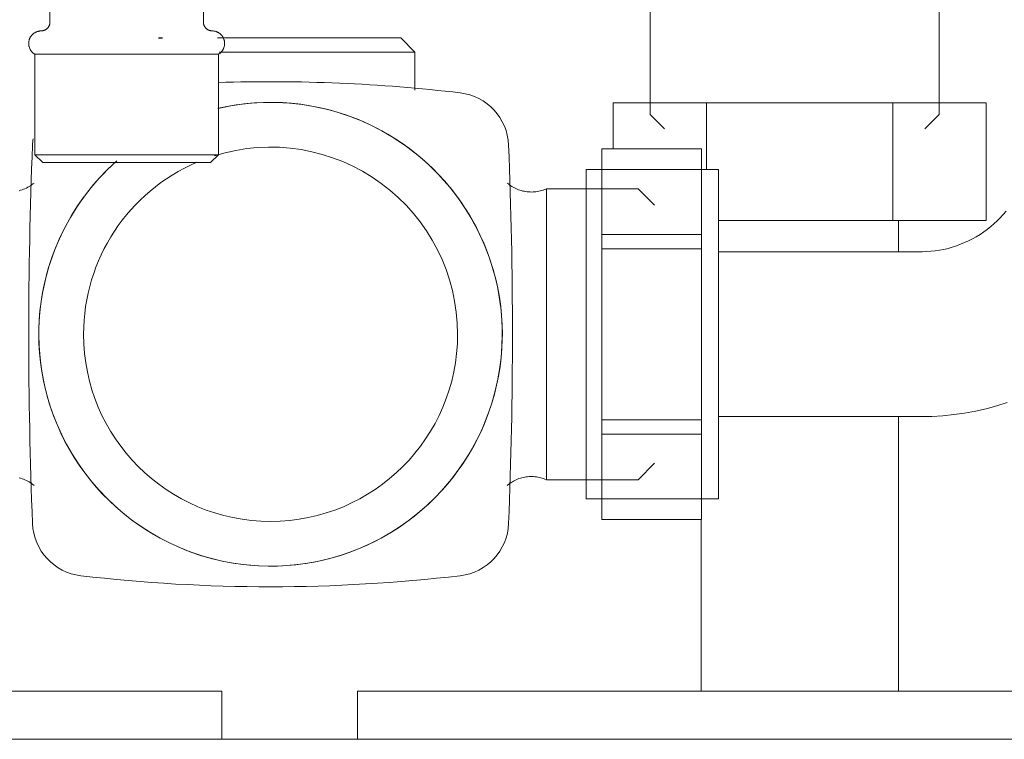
# Model space of a CAD drawing. Header units: millimetres. Extents: x -9182 to -5604, y -634 to 2880.
# Tile 7 of 14: x -8435 to -8345, y 1900 to 1966. Entities that reach past the tile are written whole.
import ezdxf

# ---------------------------------------------------------------- set-up
doc = ezdxf.new("R2010")
doc.units = ezdxf.units.MM
doc.layers.add('A-DETL-THIN', color=151, linetype='Continuous', lineweight=25)
doc.layers.add('M-EQPM', color=50, linetype='Continuous', lineweight=18)

# ---------------------------------------------------------------- blocks, each defined once
blk = doc.blocks.new('HC_Heat Pump_GM_Saunier Duval_GeniaSet TEK_IS_kit complet_2C - HA 10-7_2 STB-985960-Elévation Sud')
at = {"layer": 'M-EQPM'}
for p, q in [((-8432.473, 1972.553), (-8432.473, 1965.364)), ((-8418.483, 1965.364), (-8418.483, 1972.553)), ((-8377.734, 1966.458), (-8377.734, 1956.929)), ((-8351.399, 1956.929), (-8351.399, 1966.458)), ((-8412.356, 1963.91), (-8417.204, 1963.91)), ((-8400.487, 1963.91), (-8412.356, 1963.91)), ((-8399.202, 1962.625), (-8400.487, 1963.91)), ((-8417.049, 1962.625), (-8412.356, 1962.625)), ((-8412.356, 1962.625), (-8399.202, 1962.625)), ((-8399.202, 1959.15), (-8399.202, 1962.625)), ((-8433.84, 1962.423), (-8433.84, 1953.266)), ((-8417.116, 1962.423), (-8433.84, 1962.423)), ((-8417.116, 1953.266), (-8417.116, 1962.423)), ((-8381.107, 1958), (-8372.607, 1958)), ((-8381.107, 1953.793), (-8381.107, 1958)), ((-8372.607, 1958), (-8355.607, 1958)), ((-8372.607, 1951.91), (-8372.607, 1958)), ((-8355.607, 1958), (-8347.107, 1958)), ((-8355.607, 1947.279), (-8355.607, 1958)), ((-8347.107, 1947.279), (-8347.107, 1958)), ((-8377.734, 1956.929), (-8376.443, 1955.638)), ((-8352.69, 1955.638), (-8351.399, 1956.929)), ((-8382.155, 1946.008), (-8382.155, 1953.793)), ((-8382.155, 1953.793), (-8373.064, 1953.793)), ((-8373.064, 1953.793), (-8373.064, 1946.008)), ((-8433.84, 1953.266), (-8433.128, 1952.553)), ((-8417.116, 1953.266), (-8433.84, 1953.266)), ((-8417.828, 1952.553), (-8417.116, 1953.266)), ((-8433.128, 1952.553), (-8417.828, 1952.553)), ((-8371.516, 1951.91), (-8383.587, 1951.91)), ((-8383.587, 1951.91), (-8383.587, 1936.91)), ((-8371.516, 1936.91), (-8371.516, 1951.91)), ((-8378.847, 1950.163), (-8387.211, 1950.163)), ((-8387.211, 1936.91), (-8387.211, 1950.163)), ((-8377.356, 1948.672), (-8378.847, 1950.163)), ((-8355.607, 1947.279), (-8371.516, 1947.279)), ((-8347.107, 1947.279), (-8355.607, 1947.279)), ((-8355.107, 1944.427), (-8355.107, 1947.279)), ((-8355.107, 1944.427), (-8355.107, 1947.279)), ((-8382.155, 1944.695), (-8382.155, 1946.008)), ((-8382.155, 1946.008), (-8373.064, 1946.008)), ((-8373.064, 1946.008), (-8373.064, 1944.695)), ((-8382.155, 1929.125), (-8382.155, 1944.695)), ((-8382.155, 1944.695), (-8373.064, 1944.695)), ((-8373.064, 1944.695), (-8373.064, 1929.125)), ((-8353.056, 1944.427), (-8371.516, 1944.427)), ((-8387.211, 1923.657), (-8387.211, 1936.91)), ((-8383.587, 1936.91), (-8383.587, 1921.91)), ((-8371.516, 1921.91), (-8371.516, 1936.91)), ((-8371.516, 1929.407), (-8353.056, 1929.407)), ((-8355.107, 1904.39), (-8355.107, 1929.41)), ((-8355.107, 1904.39), (-8355.107, 1929.41)), ((-8382.155, 1927.812), (-8382.155, 1929.125)), ((-8382.155, 1929.125), (-8373.064, 1929.125)), ((-8373.064, 1929.125), (-8373.064, 1927.812)), ((-8382.155, 1920.027), (-8382.155, 1927.812)), ((-8382.155, 1927.812), (-8373.064, 1927.812)), ((-8373.064, 1927.812), (-8373.064, 1920.027)), ((-8378.847, 1923.657), (-8377.356, 1925.149)), ((-8387.211, 1923.657), (-8378.847, 1923.657)), ((-8383.587, 1921.91), (-8371.516, 1921.91)), ((-8382.155, 1920.027), (-8373.064, 1920.027)), ((-8373.107, 1920.027), (-8373.107, 1904.39)), ((-8373.107, 1920.027), (-8373.107, 1904.39)), ((-8416.796, 1904.39), (-8457.107, 1904.39)), ((-8416.796, 1900), (-8416.796, 1904.39)), ((-8404.419, 1904.39), (-8404.419, 1900)), ((-8364.107, 1904.39), (-8404.419, 1904.39)), ((-8343.281, 1904.39), (-8364.107, 1904.39)), ((-8798.755, 1900), (-8207.755, 1900))]:
    blk.add_line(p, q, dxfattribs=at)
at = {"layer": 'M-EQPM', "flags": 128}
for points in [[(-8433.28, 1964.551), (-8433.247, 1964.552), (-8433.215, 1964.554), (-8433.182, 1964.558), (-8433.15, 1964.563), (-8433.118, 1964.569), (-8433.087, 1964.576), (-8433.055, 1964.585), (-8433.024, 1964.594), (-8432.994, 1964.606), (-8432.964, 1964.618), (-8432.934, 1964.631), (-8432.905, 1964.646), (-8432.877, 1964.662), (-8432.849, 1964.679), (-8432.822, 1964.697), (-8432.795, 1964.716), (-8432.77, 1964.736), (-8432.745, 1964.757), (-8432.721, 1964.779), (-8432.698, 1964.803), (-8432.676, 1964.826), (-8432.655, 1964.851), (-8432.635, 1964.877), (-8432.616, 1964.903), (-8432.599, 1964.931), (-8432.582, 1964.958), (-8432.566, 1964.987), (-8432.552, 1965.016), (-8432.538, 1965.046), (-8432.526, 1965.076), (-8432.515, 1965.106), (-8432.506, 1965.137), (-8432.497, 1965.169), (-8432.49, 1965.201), (-8432.484, 1965.233), (-8432.479, 1965.265), (-8432.476, 1965.297), (-8432.474, 1965.33), (-8432.473, 1965.362), (-8432.473, 1965.364)], [(-8418.483, 1965.364), (-8418.482, 1965.332), (-8418.48, 1965.299), (-8418.477, 1965.267), (-8418.472, 1965.235), (-8418.467, 1965.203), (-8418.459, 1965.171), (-8418.451, 1965.139), (-8418.441, 1965.108), (-8418.431, 1965.078), (-8418.419, 1965.048), (-8418.405, 1965.018), (-8418.391, 1964.989), (-8418.375, 1964.96), (-8418.359, 1964.932), (-8418.341, 1964.905), (-8418.322, 1964.879), (-8418.302, 1964.853), (-8418.281, 1964.828), (-8418.259, 1964.804), (-8418.236, 1964.781), (-8418.212, 1964.759), (-8418.188, 1964.737), (-8418.162, 1964.717), (-8418.136, 1964.698), (-8418.109, 1964.68), (-8418.081, 1964.663), (-8418.053, 1964.647), (-8418.024, 1964.632), (-8417.994, 1964.619), (-8417.964, 1964.606), (-8417.934, 1964.595), (-8417.903, 1964.585), (-8417.871, 1964.576), (-8417.84, 1964.569), (-8417.808, 1964.563), (-8417.776, 1964.558), (-8417.743, 1964.554), (-8417.711, 1964.552), (-8417.678, 1964.551), (-8417.676, 1964.551)], [(-8433.84, 1962.423), (-8433.879, 1962.447), (-8433.917, 1962.472), (-8433.954, 1962.499), (-8433.99, 1962.527), (-8434.025, 1962.556), (-8434.058, 1962.587), (-8434.091, 1962.619), (-8434.122, 1962.653), (-8434.151, 1962.687), (-8434.18, 1962.723), (-8434.206, 1962.76), (-8434.232, 1962.798), (-8434.255, 1962.837), (-8434.278, 1962.877), (-8434.298, 1962.918), (-8434.317, 1962.959), (-8434.334, 1963.001), (-8434.35, 1963.044), (-8434.364, 1963.088), (-8434.376, 1963.132), (-8434.386, 1963.176), (-8434.394, 1963.221), (-8434.401, 1963.266), (-8434.406, 1963.311), (-8434.409, 1963.357), (-8434.41, 1963.402), (-8434.41, 1963.448), (-8434.407, 1963.494), (-8434.403, 1963.539), (-8434.397, 1963.584), (-8434.389, 1963.629), (-8434.38, 1963.674), (-8434.368, 1963.718), (-8434.355, 1963.762), (-8434.34, 1963.805), (-8434.324, 1963.847), (-8434.305, 1963.889), (-8434.285, 1963.93), (-8434.264, 1963.97), (-8434.241, 1964.009), (-8434.216, 1964.048), (-8434.19, 1964.085), (-8434.162, 1964.121), (-8434.133, 1964.156), (-8434.103, 1964.19), (-8434.071, 1964.223), (-8434.038, 1964.254), (-8434.003, 1964.284), (-8433.968, 1964.313), (-8433.931, 1964.34), (-8433.893, 1964.366), (-8433.855, 1964.39), (-8433.815, 1964.412), (-8433.775, 1964.433), (-8433.733, 1964.453), (-8433.691, 1964.471), (-8433.649, 1964.487), (-8433.605, 1964.501), (-8433.561, 1964.513), (-8433.517, 1964.524), (-8433.472, 1964.533), (-8433.427, 1964.54), (-8433.382, 1964.546), (-8433.337, 1964.549), (-8433.291, 1964.551), (-8433.28, 1964.551)], [(-8417.676, 1964.551), (-8417.631, 1964.55), (-8417.585, 1964.547), (-8417.54, 1964.542), (-8417.495, 1964.535), (-8417.45, 1964.526), (-8417.406, 1964.516), (-8417.362, 1964.504), (-8417.318, 1964.49), (-8417.275, 1964.475), (-8417.233, 1964.457), (-8417.192, 1964.438), (-8417.151, 1964.418), (-8417.111, 1964.396), (-8417.072, 1964.372), (-8417.034, 1964.347), (-8416.997, 1964.32), (-8416.962, 1964.292), (-8416.927, 1964.262), (-8416.894, 1964.231), (-8416.861, 1964.198), (-8416.831, 1964.165), (-8416.801, 1964.13), (-8416.773, 1964.094), (-8416.746, 1964.057), (-8416.721, 1964.019), (-8416.698, 1963.98), (-8416.676, 1963.94), (-8416.655, 1963.899), (-8416.637, 1963.858), (-8416.62, 1963.815), (-8416.604, 1963.772), (-8416.591, 1963.729), (-8416.579, 1963.685), (-8416.569, 1963.64), (-8416.561, 1963.595), (-8416.554, 1963.55), (-8416.55, 1963.505), (-8416.547, 1963.459), (-8416.546, 1963.414), (-8416.546, 1963.368), (-8416.549, 1963.323), (-8416.554, 1963.277), (-8416.56, 1963.232), (-8416.568, 1963.187), (-8416.578, 1963.143), (-8416.589, 1963.099), (-8416.603, 1963.055), (-8416.618, 1963.012), (-8416.635, 1962.97), (-8416.653, 1962.928), (-8416.673, 1962.887), (-8416.695, 1962.847), (-8416.718, 1962.808), (-8416.743, 1962.769), (-8416.77, 1962.732), (-8416.797, 1962.696), (-8416.827, 1962.661), (-8416.857, 1962.627), (-8416.889, 1962.595), (-8416.923, 1962.564), (-8416.957, 1962.534), (-8416.993, 1962.505), (-8417.03, 1962.478), (-8417.067, 1962.453), (-8417.106, 1962.429), (-8417.116, 1962.423)], [(-8391.223, 1936.91), (-8391.24, 1937.755), (-8391.291, 1938.599), (-8391.375, 1939.44), (-8391.493, 1940.277), (-8391.644, 1941.109), (-8391.829, 1941.933), (-8392.046, 1942.75), (-8392.296, 1943.558), (-8392.578, 1944.355), (-8392.891, 1945.14), (-8393.236, 1945.911), (-8393.611, 1946.669), (-8394.017, 1947.411), (-8394.451, 1948.136), (-8394.914, 1948.843), (-8395.405, 1949.531), (-8395.924, 1950.198), (-8396.468, 1950.845), (-8397.038, 1951.469), (-8397.633, 1952.07), (-8398.251, 1952.646), (-8398.891, 1953.198), (-8399.553, 1953.723), (-8400.236, 1954.222), (-8400.938, 1954.693), (-8401.658, 1955.135), (-8402.395, 1955.548), (-8403.149, 1955.932), (-8403.917, 1956.285), (-8404.698, 1956.607), (-8405.492, 1956.897), (-8406.297, 1957.156), (-8407.111, 1957.382), (-8407.934, 1957.575), (-8408.764, 1957.735), (-8409.6, 1957.862), (-8410.44, 1957.956), (-8411.283, 1958.016), (-8412.128, 1958.042), (-8412.973, 1958.034), (-8413.817, 1957.992), (-8414.659, 1957.917), (-8415.497, 1957.808), (-8416.331, 1957.666), (-8417.116, 1957.499)], [(-8345.294, 1948.132), (-8345.551, 1947.827), (-8345.82, 1947.532), (-8346.101, 1947.248), (-8346.393, 1946.976), (-8346.695, 1946.715), (-8347.008, 1946.467), (-8347.331, 1946.232), (-8347.662, 1946.009), (-8348.003, 1945.8), (-8348.351, 1945.605), (-8348.707, 1945.424), (-8349.069, 1945.257), (-8349.439, 1945.105), (-8349.814, 1944.968), (-8350.194, 1944.846), (-8350.578, 1944.739), (-8350.967, 1944.648), (-8351.359, 1944.572), (-8351.754, 1944.512), (-8352.151, 1944.468), (-8352.549, 1944.44), (-8352.948, 1944.427), (-8353.056, 1944.427)], [(-8426.748, 1952.384), (-8427.356, 1951.796), (-8427.939, 1951.185), (-8428.497, 1950.55), (-8429.03, 1949.894), (-8429.536, 1949.216), (-8430.014, 1948.52), (-8430.464, 1947.804), (-8430.885, 1947.071), (-8431.277, 1946.322), (-8431.638, 1945.558), (-8431.969, 1944.78), (-8432.268, 1943.989), (-8432.535, 1943.187), (-8432.77, 1942.375), (-8432.972, 1941.555), (-8433.141, 1940.727), (-8433.277, 1939.892), (-8433.38, 1939.053), (-8433.449, 1938.211), (-8433.484, 1937.366), (-8433.489, 1936.91)], [(-8435.284, 1949.992), (-8435.148, 1950.03), (-8435.014, 1950.074), (-8434.882, 1950.122), (-8434.753, 1950.176), (-8434.625, 1950.235), (-8434.5, 1950.299), (-8434.377, 1950.368), (-8434.257, 1950.442), (-8434.141, 1950.521), (-8434.027, 1950.604), (-8433.917, 1950.692), (-8433.917, 1950.692)], [(-8390.78, 1950.692), (-8390.676, 1950.606), (-8390.57, 1950.525), (-8390.46, 1950.447), (-8390.347, 1950.374), (-8390.231, 1950.306), (-8390.112, 1950.242), (-8389.991, 1950.183), (-8389.868, 1950.129), (-8389.743, 1950.08), (-8389.616, 1950.036), (-8389.487, 1949.997), (-8389.357, 1949.963), (-8389.225, 1949.935), (-8389.093, 1949.912), (-8388.959, 1949.894), (-8388.826, 1949.881), (-8388.691, 1949.874), (-8388.557, 1949.872), (-8388.422, 1949.876), (-8388.288, 1949.885), (-8388.154, 1949.899), (-8388.021, 1949.919), (-8387.889, 1949.944), (-8387.758, 1949.974), (-8387.628, 1950.009), (-8387.5, 1950.05), (-8387.373, 1950.096), (-8387.249, 1950.146), (-8387.211, 1950.163)], [(-8353.056, 1929.407), (-8352.056, 1929.427), (-8351.058, 1929.487), (-8350.063, 1929.587), (-8349.073, 1929.727), (-8348.089, 1929.906), (-8347.113, 1930.124), (-8346.146, 1930.381), (-8345.191, 1930.676)], [(-8433.489, 1936.91), (-8433.472, 1936.065), (-8433.421, 1935.221), (-8433.337, 1934.38), (-8433.219, 1933.543), (-8433.067, 1932.712), (-8432.883, 1931.887), (-8432.666, 1931.07), (-8432.416, 1930.263), (-8432.134, 1929.466), (-8431.82, 1928.681), (-8431.476, 1927.909), (-8431.101, 1927.152), (-8430.695, 1926.41), (-8430.261, 1925.685), (-8429.798, 1924.978), (-8429.306, 1924.29), (-8428.788, 1923.622), (-8428.244, 1922.976), (-8427.674, 1922.351), (-8427.079, 1921.75), (-8426.461, 1921.174), (-8425.821, 1920.622), (-8425.159, 1920.097), (-8424.476, 1919.598), (-8423.774, 1919.128), (-8423.054, 1918.685), (-8422.316, 1918.272), (-8421.563, 1917.889), (-8420.795, 1917.536), (-8420.014, 1917.214), (-8419.22, 1916.923), (-8418.415, 1916.665), (-8417.601, 1916.439), (-8416.778, 1916.245), (-8415.948, 1916.085), (-8415.112, 1915.958), (-8414.272, 1915.864), (-8413.429, 1915.805), (-8412.584, 1915.779), (-8411.739, 1915.786), (-8410.895, 1915.828), (-8410.053, 1915.903), (-8409.215, 1916.012), (-8408.381, 1916.155), (-8407.555, 1916.33), (-8406.735, 1916.539), (-8405.925, 1916.78), (-8405.125, 1917.053), (-8404.337, 1917.358), (-8403.562, 1917.694), (-8402.8, 1918.061), (-8402.054, 1918.458), (-8401.324, 1918.885), (-8400.612, 1919.341), (-8399.919, 1919.824), (-8399.246, 1920.335), (-8398.594, 1920.873), (-8397.963, 1921.436), (-8397.356, 1922.024), (-8396.773, 1922.636), (-8396.214, 1923.27), (-8395.682, 1923.927), (-8395.176, 1924.604), (-8394.698, 1925.301), (-8394.248, 1926.016), (-8393.826, 1926.749), (-8393.435, 1927.498), (-8393.074, 1928.262), (-8392.743, 1929.04), (-8392.444, 1929.831), (-8392.177, 1930.633), (-8391.942, 1931.445), (-8391.74, 1932.266), (-8391.571, 1933.094), (-8391.435, 1933.928), (-8391.332, 1934.767), (-8391.263, 1935.609), (-8391.228, 1936.454), (-8391.223, 1936.91)], [(-8433.917, 1923.128), (-8434.027, 1923.216), (-8434.14, 1923.299), (-8434.257, 1923.378), (-8434.376, 1923.452), (-8434.499, 1923.521), (-8434.624, 1923.585), (-8434.752, 1923.644), (-8434.882, 1923.698), (-8435.014, 1923.746), (-8435.147, 1923.79), (-8435.283, 1923.828)], [(-8387.211, 1923.657), (-8387.335, 1923.71), (-8387.461, 1923.757), (-8387.589, 1923.799), (-8387.718, 1923.836), (-8387.849, 1923.868), (-8387.98, 1923.895), (-8388.113, 1923.916), (-8388.247, 1923.932), (-8388.381, 1923.942), (-8388.515, 1923.948), (-8388.65, 1923.947), (-8388.784, 1923.942), (-8388.918, 1923.931), (-8389.052, 1923.915), (-8389.185, 1923.893), (-8389.317, 1923.866), (-8389.447, 1923.834), (-8389.576, 1923.797), (-8389.704, 1923.754), (-8389.83, 1923.707), (-8389.954, 1923.654), (-8390.075, 1923.597), (-8390.195, 1923.535), (-8390.311, 1923.468), (-8390.425, 1923.396), (-8390.536, 1923.32), (-8390.644, 1923.239), (-8390.748, 1923.155), (-8390.78, 1923.128)]]:
    blk.add_lwpolyline(points, dxfattribs=at)
at = {"layer": 'M-EQPM'}
for centre, radius, start, end in [((-8412.336, 1812.614), 147.31, 83.26486, 91.86348), ((-8395.646, 1953.941), 5, 2.29206, 83.26486), ((-8412.356, 1936.91), 21.129, 0, 103.12299), ((-8429.066, 1953.937), 5, 170.92717, 177.70858), ((-8002.906, 1936.884), 431.501, 177.70858, 182.28636), ((-8412.356, 1936.91), 17.053, 0, 107.48633), ((-8821.806, 1936.884), 431.501, 357.71396, 2.29206), ((-8412.356, 1936.91), 21.129, 131.5851, 180), ((-8412.356, 1936.91), 17.053, 113.17912, 180), ((-8412.356, 1936.91), 21.129, 180, 0), ((-8412.356, 1936.91), 17.053, 180, 0), ((-8429.068, 1919.869), 5, 182.28636, 263.36239), ((-8395.644, 1919.872), 5, 276.64591, 357.71396), ((-8412.366, 2063.39), 149.489, 263.36239, 276.64591)]:
    blk.add_arc(centre, radius, start, end, dxfattribs=at)

msp = doc.modelspace()

# ---------------------------------------------------------------- linework, layer by layer
at = {"layer": 'A-DETL-THIN', "color": 10}
msp.add_ellipse((-8412.562, 1963.91), major_axis=(-10, 0.003), ratio=0.000187, start_param=0, end_param=0.261799, dxfattribs=at)

# ---------------------------------------------------------------- block references
at = {"layer": 'A-DETL-THIN'}
msp.add_blockref('HC_Heat Pump_GM_Saunier Duval_GeniaSet TEK_IS_kit complet_2C - HA 10-7_2 STB-985960-Elévation Sud', (0, 0), dxfattribs=at)

doc.saveas('drawing.dxf')
